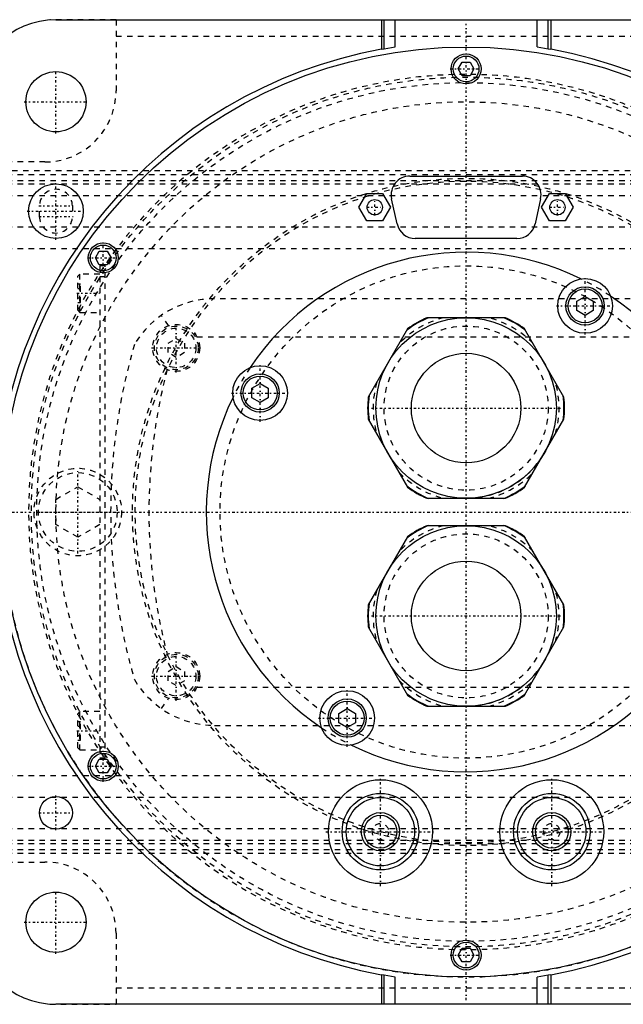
# Model space of a CAD drawing. Extents: x -602 to 139, y -105 to 105.
# Tile 12 of 14: x -82 to 29, y -90 to 90. Entities that reach past the tile are written whole.
import ezdxf

# ---------------------------------------------------------------- set-up
doc = ezdxf.new("R2010")
doc.units = 0
doc.linetypes.add('CENTER', pattern=[1.5, 0.45, -0.5, 0.05, -0.5])
doc.linetypes.add('DASHED', pattern=[2, 1, -1])
for name, color, linetype in [('AM_0', 7, 'CONTINUOUS'), ('AM_3', 7, 'DASHED'), ('AM_7', 7, 'CENTER')]:
    doc.layers.add(name, color=color, linetype=linetype)

msp = doc.modelspace()

# ---------------------------------------------------------------- linework, layer by layer
at = {"layer": 'AM_0', "color": 7, "linetype": 'CONTINUOUS'}
for p, q in [((-75, 90), (75, 90)), ((-15.5, 90), (-15.5, 84.59)), ((-15, 84.68), (-15, 90)), ((-13, 85.01), (-13, 90)), ((13, 85.01), (13, 90)), ((15, 84.68), (15, 90)), ((15.5, 90), (15.5, 84.59)), ((-15.5, 84.59), (-15, 84.68)), ((-15, 84.68), (-13, 85.01)), ((13, 85.01), (15, 84.68)), ((15, 84.68), (15.5, 84.59)), ((-1.44, 81), (-0.72, 82.25)), ((-0.72, 79.75), (-1.44, 81)), ((-0.72, 82.25), (0.72, 82.25)), ((0.72, 82.25), (1.44, 81)), ((1.44, 81), (0.72, 79.75)), ((0.72, 79.75), (-0.72, 79.75)), ((-10.3, 61.4), (10.3, 61.4)), ((-19.59, 55.7), (-18.14, 58.2)), ((-18.14, 58.2), (-15.26, 58.2)), ((-15.26, 58.2), (-13.81, 55.7)), ((13.81, 55.7), (15.26, 58.2)), ((15.26, 58.2), (18.14, 58.2)), ((18.14, 58.2), (19.59, 55.7)), ((-12.62, 52.68), (-13.62, 57.28)), ((13.62, 57.28), (12.62, 52.68)), ((-18.14, 53.2), (-19.59, 55.7)), ((-13.81, 55.7), (-15.26, 53.2)), ((15.26, 53.2), (13.81, 55.7)), ((19.59, 55.7), (18.14, 53.2)), ((-15.26, 53.2), (-18.14, 53.2)), ((18.14, 53.2), (15.26, 53.2)), ((9.3, 50), (-9.3, 50)), ((-67.79, 46.46), (-67.07, 47.71)), ((-67.07, 47.71), (-65.63, 47.71)), ((-65.63, 47.71), (-64.91, 46.46)), ((-67.07, 45.21), (-67.79, 46.46)), ((-65.63, 45.21), (-67.07, 45.21)), ((-64.91, 46.46), (-65.63, 45.21)), ((20.25, 38.54), (21.75, 39.4)), ((20.25, 36.81), (20.25, 38.54)), ((21.75, 39.4), (23.25, 38.54)), ((23.25, 38.54), (23.25, 36.81)), ((21.75, 35.94), (20.25, 36.81)), ((23.25, 36.81), (21.75, 35.94)), ((7.19, 35.5), (-7.19, 35.5)), ((-10.69, 33.48), (-17.89, 21.02)), ((17.89, 21.02), (10.69, 33.48)), ((-39.17, 22.62), (-37.67, 23.48)), ((-37.67, 23.48), (-36.17, 22.62)), ((-39.17, 20.88), (-39.17, 22.62)), ((-36.17, 22.62), (-36.17, 20.88)), ((-37.67, 20.02), (-39.17, 20.88)), ((-36.17, 20.88), (-37.67, 20.02)), ((-17.89, 16.98), (-10.69, 4.52)), ((10.69, 4.52), (17.89, 16.98)), ((-7.19, 2.5), (7.19, 2.5)), ((7.19, -2.5), (-7.19, -2.5)), ((-10.69, -4.52), (-17.89, -16.98)), ((17.89, -16.98), (10.69, -4.52)), ((-17.89, -21.02), (-10.69, -33.48)), ((10.69, -33.48), (17.89, -21.02)), ((-23.25, -36.81), (-21.75, -35.94)), ((-21.75, -35.94), (-20.25, -36.81)), ((-7.19, -35.5), (7.19, -35.5)), ((-23.25, -38.54), (-23.25, -36.81)), ((-20.25, -36.81), (-20.25, -38.54)), ((-21.75, -39.4), (-23.25, -38.54)), ((-20.25, -38.54), (-21.75, -39.4)), ((-67.79, -46.46), (-67.07, -45.21)), ((-67.07, -47.71), (-67.79, -46.46)), ((-67.07, -45.21), (-65.63, -45.21)), ((-65.63, -45.21), (-64.91, -46.46)), ((-64.91, -46.46), (-65.63, -47.71)), ((-65.63, -47.71), (-67.07, -47.71)), ((-1.44, -81), (-0.72, -79.75)), ((-0.72, -82.25), (-1.44, -81)), ((-0.72, -79.75), (0.72, -79.75)), ((0.72, -79.75), (1.44, -81)), ((1.44, -81), (0.72, -82.25)), ((0.72, -82.25), (-0.72, -82.25)), ((-15.5, -84.59), (-15.5, -90)), ((-15, -84.68), (-15.5, -84.59)), ((15.5, -84.59), (15, -84.68)), ((15.5, -84.59), (15.5, -90)), ((-15, -90), (-15, -84.68)), ((-13, -85.01), (-15, -84.68)), ((-13, -90), (-13, -85.01)), ((15, -84.68), (13, -85.01)), ((13, -90), (13, -85.01)), ((15, -90), (15, -84.68)), ((75, -90), (-75, -90))]:
    msp.add_line(p, q, dxfattribs=at)
for centre, radius in [((0, 0), 85), ((0, 81), 2.75), ((0, 81), 2.35), ((-75, 75), 5.5), ((-75, 55), 5), ((-16.7, 55.7), 1.4), ((16.7, 55.7), 1.4), ((-66.35, 46.46), 2.75), ((-66.35, 46.46), 2.35), ((21.75, 37.67), 5), ((21.75, 37.67), 3.5), ((21.75, 37.67), 3.1), ((0, 19), 16.5), ((0, 19), 10.01), ((-37.67, 21.75), 5), ((-37.67, 21.75), 3.5), ((-37.67, 21.75), 3.1), ((0, -19), 16.5), ((0, -19), 10.01), ((-21.75, -37.67), 5), ((-21.75, -37.67), 3.5), ((-21.75, -37.67), 3.1), ((-66.35, -46.46), 2.75), ((-66.35, -46.46), 2.35), ((-15.66, -58.44), 9.5), ((15.66, -58.44), 9.5), ((-75, -55), 3), ((-15.66, -58.44), 7), ((-15.66, -58.44), 6.25), ((15.66, -58.44), 7), ((15.66, -58.44), 6.25), ((-15.66, -58.44), 3.5), ((-15.66, -58.44), 3), ((15.66, -58.44), 3.5), ((15.66, -58.44), 3), ((-75, -75), 5.5), ((0, -81), 2.75), ((0, -81), 2.35)]:
    msp.add_circle(centre, radius, dxfattribs=at)
for centre, radius, start, end in [((-75, 75), 15, 90, 180), ((0, 0), 86, 100.3833, 259.6167), ((0, 0), 86, 280.3833, 79.6167), ((-10.3, 58), 3.4, 90, 192.2648), ((10.3, 58), 3.4, 347.7352, 90), ((-9.3, 53.4), 3.4, 192.2648, 270), ((9.3, 53.4), 3.4, 270, 347.7352), ((0, 0), 47.5, 63.7821, 146.2179), ((0, 0), 47.5, 333.7821, 56.2179), ((0, 19), 17.89, 112.7065, 127.2935), ((0, 19), 18, 113.5565, 126.4435), ((0, 19), 17.89, 52.7065, 67.2935), ((0, 19), 18, 53.5565, 66.4435), ((0, 0), 47.5, 153.7821, 236.2179), ((0, 19), 18, 173.5565, 186.4435), ((0, 19), 17.89, 172.7065, 187.2935), ((0, 19), 17.89, 352.7065, 7.2935), ((0, 19), 18, 353.5565, 6.4435), ((0, 19), 17.89, 232.7065, 247.2935), ((0, 19), 18, 233.5565, 246.4435), ((0, 19), 17.89, 292.7065, 307.2935), ((0, 19), 18, 293.5565, 306.4435), ((0, -19), 17.89, 112.7065, 127.2935), ((0, -19), 18, 113.5565, 126.4435), ((0, -19), 17.89, 52.7065, 67.2935), ((0, -19), 18, 53.5565, 66.4435), ((0, -19), 18, 173.5565, 186.4435), ((0, -19), 17.89, 172.7065, 187.2935), ((0, -19), 17.89, 352.7065, 7.2935), ((0, -19), 18, 353.5565, 6.4435), ((0, 0), 47.5, 243.7821, 326.2179), ((0, -19), 17.89, 232.7065, 247.2935), ((0, -19), 18, 233.5565, 246.4435), ((0, -19), 17.89, 292.7065, 307.2935), ((0, -19), 18, 293.5565, 306.4435), ((-75, -75), 15, 180, 270)]:
    msp.add_arc(centre, radius, start, end, dxfattribs=at)
at = {"layer": 'AM_3', "color": 6, "linetype": 'DASHED'}
for p, q in [((-64, 89.96), (-76.12, 89.96)), ((-64, 89.96), (-64, 77)), ((-64, 87), (64, 87)), ((-77, 64), (-89.96, 64)), ((50, 62.39), (-90, 62.39)), ((-90, 61.72), (50, 61.72)), ((-340, 60.6), (50, 60.6)), ((-90, 60.02), (50, 60.02)), ((-340, 57.89), (50, 57.89)), ((-78, 54), (-78, 56)), ((-72, 56), (-72, 54)), ((-340, 52.11), (50, 52.11)), ((-340, 48.19), (50, 48.19)), ((-67, 45), (-67, -45)), ((-66, 45), (-67, 45)), ((-66, -45.21), (-66, 45.21)), ((-70.6, 43.5), (-71, 43.1)), ((-67, 43.5), (-70.6, 43.5)), ((-70.6, 36.5), (-70.6, 43.5)), ((-71, 36.9), (-71, 43.1)), ((-71, 41.73), (-70.5, 41.73)), ((-70.5, 38.27), (-70.5, 41.73)), ((-66, 43), (-67, 43)), ((-71, 40.87), (-70.5, 40.87)), ((-71, 39.13), (-70.5, 39.13)), ((-71, 38.27), (-70.5, 38.27)), ((32, 39), (-46, 39)), ((-71, 36.9), (-70.6, 36.5)), ((-70.6, 36.5), (-67, 36.5)), ((-54.39, 34.07), (-55.72, 35.94)), ((-54.5, 30.87), (-53, 31.73)), ((-54.5, 29.13), (-54.5, 30.87)), ((-53, 31.73), (-51.5, 30.87)), ((-51.5, 30.87), (-51.5, 29.13)), ((-49.19, 32), (35.19, 32)), ((-53, 28.27), (-54.5, 29.13)), ((-51.5, 29.13), (-53, 28.27)), ((-75, 2.31), (-71, 4.62)), ((-71, 4.62), (-67, 2.31)), ((-75, -2.31), (-75, 2.31)), ((-71, -4.62), (-75, -2.31)), ((-67, -2.31), (-71, -4.62)), ((-54.5, -29.13), (-53, -28.27)), ((-53, -28.27), (-51.5, -29.13)), ((-54.5, -30.87), (-54.5, -29.13)), ((-51.5, -29.13), (-51.5, -30.87)), ((-53, -31.73), (-54.5, -30.87)), ((-51.5, -30.87), (-53, -31.73)), ((-49.19, -32), (35.19, -32)), ((-55.72, -35.94), (-54.39, -34.07)), ((-70.6, -36.5), (-71, -36.9)), ((-71, -43.1), (-71, -36.9)), ((-67, -36.5), (-70.6, -36.5)), ((-70.6, -43.5), (-70.6, -36.5)), ((-71, -38.27), (-70.5, -38.27)), ((-71, -39.13), (-70.5, -39.13)), ((-70.5, -41.73), (-70.5, -38.27)), ((-46, -39), (32, -39)), ((-71, -40.87), (-70.5, -40.87)), ((-71, -41.73), (-70.5, -41.73)), ((-71, -43.1), (-70.6, -43.5)), ((-66, -43), (-67, -43)), ((-70.6, -43.5), (-67, -43.5)), ((-66, -45), (-67, -45)), ((-340, -48.19), (50, -48.19)), ((-340, -52.11), (50, -52.11)), ((-340, -57.89), (50, -57.89)), ((-340, -60.6), (50, -60.6)), ((-90, -60.02), (50, -60.02)), ((-90, -61.72), (50, -61.72)), ((-90, -62.39), (50, -62.39)), ((-89.96, -64), (-77, -64)), ((-64, -77), (-64, -89.96)), ((-64, -87), (64, -87)), ((-76.12, -89.96), (-64, -89.96))]:
    msp.add_line(p, q, dxfattribs=at)
for centre, radius in [((0, 0), 79.5), ((0, 0), 78.5), ((0, 0), 75), ((0, 0), 61), ((0, 0), 60.5), ((0, 0), 45), ((-53, 30), 4.3), ((-53, 30), 4), ((-53, 30), 3.6), ((0, 19), 15), ((-71, 0), 8), ((-71, 0), 7.2), ((0, -19), 15), ((-53, -30), 4.3), ((-53, -30), 4), ((-53, -30), 3.6), ((-15.66, -58.44), 1.5), ((15.66, -58.44), 1.5)]:
    msp.add_circle(centre, radius, dxfattribs=at)
for centre, radius, start, end in [((0, 0), 80, 54.3409, 305.6591), ((-77, 77), 13, 270, 0), ((-75, 56), 3, 0, 180), ((-75, 54), 3, 180, 0), ((0, 0), 47.5, 56.2179, 63.7821), ((-46, 22), 17, 90, 149.5298), ((0, 19), 17, 103.9306, 136.0694), ((0, 19), 17, 43.9306, 76.0694), ((45, 0), 110, 163.8371, 196.1629), ((45, 0), 103, 165.3606, 194.6394), ((0, 0), 47.5, 146.2179, 153.7821), ((0, 19), 17, 163.9306, 196.0694), ((0, 19), 17, 343.9306, 16.0694), ((0, 19), 16.5, 270, 330), ((0, 19), 17, 223.9306, 256.0694), ((0, 19), 17, 283.9306, 316.0694), ((0, 0), 85, 180, 312.1683), ((0, -19), 17, 103.9306, 136.0694), ((0, -19), 17, 43.9306, 76.0694), ((0, -19), 17, 163.9306, 196.0694), ((0, -19), 17, 343.9306, 16.0694), ((0, -19), 16.5, 270, 330), ((-46, -22), 17, 210.4702, 270), ((0, -19), 17, 223.9306, 256.0694), ((0, -19), 17, 283.9306, 316.0694), ((0, 0), 47.5, 236.2179, 243.7821), ((-77, -77), 13, 0, 90)]:
    msp.add_arc(centre, radius, start, end, dxfattribs=at)
at = {"layer": 'AM_7', "color": 4, "linetype": 'CENTER'}
for p, q in [((0, -89.25), (0, 89.25)), ((-2.89, 81), (2.89, 81)), ((-75, 69.22), (-75, 80.78)), ((-80.78, 75), (-69.22, 75)), ((-75, 49.75), (-75, 60.25)), ((-78.15, 56), (-71.85, 56)), ((-16.7, 54.23), (-16.7, 57.17)), ((16.7, 54.23), (16.7, 57.17)), ((-80.25, 55), (-69.75, 55)), ((-18.17, 55.7), (-15.23, 55.7)), ((15.23, 55.7), (18.17, 55.7)), ((-78.15, 54), (-71.85, 54)), ((-66.35, 43.57), (-66.35, 49.35)), ((-69.24, 46.46), (-63.46, 46.46)), ((21.75, 32.42), (21.75, 42.92)), ((-71.2, 40), (-66.8, 40)), ((16.5, 37.67), (27, 37.67)), ((-53, 25.48), (-53, 34.52)), ((-57.52, 30), (-48.48, 30)), ((-37.67, 16.5), (-37.67, 27)), ((-42.92, 21.75), (-32.42, 21.75)), ((-17.32, 19), (17.32, 19)), ((-71, -7.56), (-71, 7.56)), ((-89.25, 0), (89.25, 0)), ((-78.56, 0), (-63.44, 0)), ((-17.32, -19), (17.32, -19)), ((-53, -34.52), (-53, -25.48)), ((-57.52, -30), (-48.48, -30)), ((-21.75, -42.92), (-21.75, -32.42)), ((-27, -37.67), (-16.5, -37.67)), ((-71.2, -40), (-66.8, -40)), ((-66.35, -49.35), (-66.35, -43.57)), ((-69.24, -46.46), (-63.46, -46.46)), ((-15.66, -68.41), (-15.66, -48.46)), ((15.66, -68.41), (15.66, -48.46)), ((-75, -58.15), (-75, -51.85)), ((-78.15, -55), (-71.85, -55)), ((-25.63, -58.44), (-5.68, -58.44)), ((5.68, -58.44), (25.63, -58.44)), ((-75, -80.78), (-75, -69.22)), ((-80.78, -75), (-69.22, -75)), ((-2.89, -81), (2.89, -81))]:
    msp.add_line(p, q, dxfattribs=at)

doc.saveas('drawing.dxf')
